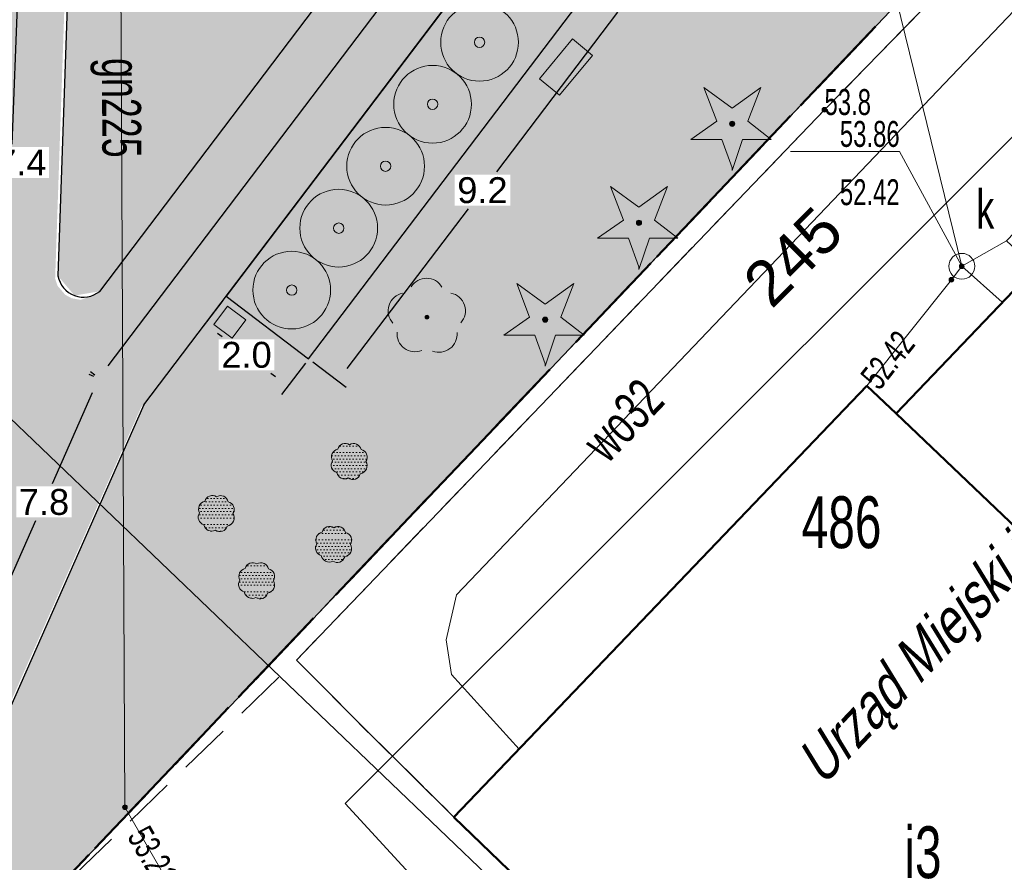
# Model space of a CAD drawing. Header units: metres. Extents: x 5507784 to 5508297, y 5948658 to 5948992.
# Tile 54 of 98: x 5508093 to 5508112, y 5948920 to 5948937. Entities that reach past the tile are written whole.
import ezdxf
from ezdxf.enums import TextEntityAlignment as Align

# ---------------------------------------------------------------- set-up
doc = ezdxf.new("R2010")
doc.units = ezdxf.units.M
for name, pattern in [('2', [0.9, 0.6, -0.3]), ('L_0_02', [0]), ('L_0_03', [1, 0.5, -0.5]), ('L_0_04', [1.5, 1, -0.5])]:
    doc.linetypes.add(name, pattern=pattern)
doc.layers.get('0').update_dxf_attribs({"linetype": 'CONTINUOUS', "lineweight": 18})
doc.layers.add('02 rysunki_tech', color=7, linetype='CONTINUOUS', lineweight=5, true_color=0x000000)
for name, color, linetype, lineweight in [('1_granice_dzialek', 1, 'CONTINUOUS', 5), ('1_mala_arch', 5, 'CONTINUOUS', 5), ('1_nawierzchnie', 253, 'CONTINUOUS', 5), ('1_roslinnosc', 102, 'CONTINUOUS', 5), ('2_nawierzchnie_projektowane', 14, 'CONTINUOUS', 30), ('312-budynek ewidencyjny', 7, 'CONTINUOUS', 18), ('312-oznaczenie budynku ewidencyjnego', 7, 'CONTINUOUS', 18), ('3_mala_arch', 18, 'CONTINUOUS', 5), ('3_rosliny_projektowane', 102, 'CONTINUOUS', 20), ('EGB_Budynek', 7, 'CONTINUOUS', 50), ('EGB_DzialkaEwidencyjna', 7, 'L_0_02', 18), ('EGB_KonturUzytkuGruntowego', 96, 'L_0_03', 18), ('GES_PrzewodGazowy', 52, 'CONTINUOUS', 18), ('GES_PrzewodKanalizacyjny', 36, 'CONTINUOUS', 18), ('GES_PrzewodTelekomunikacyjny', 30, 'CONTINUOUS', 18), ('GES_PrzewodWodociagowy', 5, 'CONTINUOUS', 18), ('GES_Rzedna', 7, 'CONTINUOUS', 18), ('GES_UrzadzeniaSiecKanalizacyjna_P', 7, 'CONTINUOUS', 18), ('OT_Ogrodzenia', 7, 'CONTINUOUS', 18), ('OT_Rzedna', 7, 'CONTINUOUS', 18), ('OT_ZagospodarowanieTerenu', 7, 'CONTINUOUS', 18), ('OT_ZagospodarowanieTerenu_P', 7, 'CONTINUOUS', 18), ('OTOO', 7, 'CONTINUOUS', 13), ('OTRN', 7, 'CONTINUOUS', 13), ('OTZG', 7, 'CONTINUOUS', 13), ('OTZL', 7, 'CONTINUOUS', 13), ('OTZT', 7, 'CONTINUOUS', 18), ('SUGP', 7, 'CONTINUOUS', 18), ('SUKP', 7, 'CONTINUOUS', 13), ('SUKS', 7, 'CONTINUOUS', 13), ('SUTP', 7, 'CONTINUOUS', 13), ('SUWP', 7, 'CONTINUOUS', 13)]:
    doc.layers.add(name, color=color, linetype=linetype, lineweight=lineweight)
doc.layers.add('994-Nazwa ulicy', color=7, linetype='CONTINUOUS')
doc.styles.get("Standard").update_dxf_attribs({"font": 'arial.ttf'})
doc.linetypes.add('L_0_15_SHX', pattern='A,0,-0.375,-0.75,-0.75,-0.75,-0.75,-0.75,[1,Nowogard 244.shx,S=0.05,R=0,X=0,Y=0],-0.75,-0.75,-0.75,-0.75,-0.375', length=7.5)
doc.dimstyles.new('Copy(2) of Standard', dxfattribs={"dimtxt": 0.5, "dimasz": 0.3, "dimexe": 0.2, "dimexo": 0.1, "dimgap": 0.1, "dimtad": 0, "dimtih": 1, "dimtoh": 1, "dimdec": 1, "dimzin": 0, "dimdsep": 46, "dimtxsty": 'Standard', "dimcen": 0.02, "dimclrd": 5, "dimclre": 5, "dimclrt": 5, "dimadec": 0, "dimazin": 0, "dimtfac": 1, "dimtdec": 1, "dimtofl": 0, "dimtmove": 0, "dimatfit": 3, "dimfxl": 1, "dimtfill": 1, "dimtolj": 1, "dimtzin": 0, "dimarcsym": 2})
pattern_1 = [(0, (193.67899, 0), (0.03125, 0.0625), [0, -0.0625])]

# ---------------------------------------------------------------- blocks, each defined once
blk = doc.blocks.new('kosz')
at = {"layer": '3_mala_arch', "linetype": 'Continuous', "true_color": 0xc7c8ca}
h = blk.add_hatch(color=9, dxfattribs=at)
h.dxf.hatch_style = 1
h.paths.add_polyline_path([(5507901.935, 5948944.737), (5507902.375, 5948944.737), (5507902.375, 5948944.297), (5507901.935, 5948944.297)])
at = {"layer": '3_mala_arch', "linetype": 'Continuous'}
blk.add_lwpolyline([(5507901.935, 5948944.737), (5507902.375, 5948944.737), (5507902.375, 5948944.297), (5507901.935, 5948944.297)], close=True, dxfattribs=at)
blk = doc.blocks.new('SUPS01_04')
at = {"linetype": 'Continuous', "lineweight": 13}
blk.add_hatch(color=0, dxfattribs=at).paths.add_polyline_path([(0, -0.091, 1), (0, 0.091, 1)])
at = {"color": 0, "linetype": 'Continuous', "lineweight": 13}
blk.add_circle((0, 0), 0.0906, dxfattribs=at)
blk = doc.blocks.new('SUPS01_05')
at = {"linetype": 'Continuous', "lineweight": 13}
blk.add_hatch(color=0, dxfattribs=at).paths.add_polyline_path([(0, -0.091, 1), (0, 0.091, 1)])
at = {"color": 0, "linetype": 'Continuous', "lineweight": 13}
blk.add_circle((0, 0), 0.0906, dxfattribs=at)
blk = doc.blocks.new('SUKS')
at = {"color": 0, "linetype": 'Continuous', "lineweight": 18}
blk.add_circle((0, 0), 0.5, dxfattribs=at)
blk = doc.blocks.new('OTRN')
at = {"linetype": 'Continuous', "lineweight": 13}
blk.add_hatch(color=0, dxfattribs=at).paths.add_polyline_path([(0, -0.091, 1), (0, 0.091, 1)])
at = {"color": 0, "linetype": 'Continuous', "lineweight": 13}
blk.add_circle((0, 0), 0.0906, dxfattribs=at)
blk = doc.blocks.new('OTZG')
at = {"linetype": 'Continuous', "lineweight": 13}
blk.add_hatch(color=0, dxfattribs=at).paths.add_polyline_path([(0, -0.1, 1), (0, 0.1, 1)])
at = {"color": 0, "linetype": 'Continuous', "lineweight": 13, "flags": 128}
blk.add_lwpolyline([(0, -1.7), (-0.4, -0.6), (-1.6, -0.6), (-0.6, 0.1), (-1.1, 1.4), (0, 0.6), (1.1, 1.4), (0.6, 0.1), (1.5, -0.6), (0.4, -0.6), (0, -1.8)], close=True, dxfattribs=at)
at = {"color": 0, "linetype": 'Continuous', "lineweight": 13}
blk.add_circle((0, 0), 0.1, dxfattribs=at)
blk = doc.blocks.new('OTZL')
at = {"linetype": 'Continuous', "lineweight": 18}
blk.add_hatch(color=0, dxfattribs=at).paths.add_polyline_path([(0, -0.072, 1), (0, 0.072, 1)])
at = {"color": 0, "linetype": 'Continuous', "lineweight": 18}
blk.add_circle((0, 0), 0.0721, dxfattribs=at)
for centre, radius, start, end in [((-0.02, 0.82), 0.68, 29.5388, 149.6209), ((-0.8, 0.24), 0.7, 101.6336, 222.6141), ((0.78, 0.24), 0.7, 318.5035, 78.3664), ((-0.46, -0.64), 0.7, 175.1009, 291.5014), ((0.46, -0.66), 0.7, 249.444, 4.8991)]:
    blk.add_arc(centre, radius, start, end, dxfattribs=at)
blk = doc.blocks.new('*D140')
at = {"layer": '02 rysunki_tech', "color": 5, "linetype": 'Continuous', "lineweight": -2, "transparency": 16777216}
for p, q in [((5508111.179, 5948951.467), (5508111.098, 5948951.529)), ((5508111.076, 5948951.169), (5508103.342, 5948940.96)), ((5508095.076, 5948930.049), (5508102.81, 5948940.258)), ((5508094.817, 5948929.869), (5508094.735, 5948929.931))]:
    blk.add_line(p, q, dxfattribs=at)
at = {"layer": '02 rysunki_tech', "color": 5, "linetype": 'Continuous', "transparency": 16777216}
for points in [[(5508111.036, 5948951.199), (5508111.116, 5948951.139), (5508111.257, 5948951.408)], [(5508095.036, 5948930.079), (5508095.116, 5948930.019), (5508094.895, 5948929.81)]]:
    blk.add_solid(points, dxfattribs=at)
at = {"layer": '02 rysunki_tech', "color": 5, "linetype": 'Continuous', "transparency": 16777216, "insert": (5508103.076, 5948940.609), "char_height": 0.5, "attachment_point": 5, "bg_fill": 3, "box_fill_scale": 1.1, "bg_fill_color": 256, "bg_fill_true_color": 13158600, "bg_fill_transparency": 0}
blk.add_mtext('\\A1;27.1', dxfattribs=at)
blk = doc.blocks.new('*D142')
at = {"layer": '02 rysunki_tech', "color": 5, "linetype": 'Continuous', "lineweight": -2, "transparency": 16777216}
for p, q in [((5508094.798, 5948929.841), (5508094.707, 5948929.881)), ((5508094.768, 5948929.526), (5508093.994, 5948927.773)), ((5508091.839, 5948922.9), (5508093.679, 5948927.063)), ((5508091.627, 5948922.666), (5508091.535, 5948922.707))]:
    blk.add_line(p, q, dxfattribs=at)
at = {"layer": '02 rysunki_tech', "color": 5, "linetype": 'Continuous', "transparency": 16777216}
for points in [[(5508094.723, 5948929.546), (5508094.814, 5948929.506), (5508094.89, 5948929.8)], [(5508091.794, 5948922.921), (5508091.885, 5948922.88), (5508091.718, 5948922.626)]]:
    blk.add_solid(points, dxfattribs=at)
at = {"layer": '02 rysunki_tech', "color": 5, "linetype": 'Continuous', "transparency": 16777216, "insert": (5508093.837, 5948927.418), "char_height": 0.5, "attachment_point": 5, "bg_fill": 3, "box_fill_scale": 1.1, "bg_fill_color": 256, "bg_fill_true_color": 13158600, "bg_fill_transparency": 0}
blk.add_mtext('\\A1;7.8', dxfattribs=at)
blk = doc.blocks.new('*D143')
at = {"layer": '02 rysunki_tech', "color": 5, "linetype": 'Continuous', "lineweight": -2, "transparency": 16777216}
for p, q in [((5508093.626, 5948942.68), (5508093.726, 5948942.677)), ((5508093.515, 5948942.384), (5508093.219, 5948934.325)), ((5508092.896, 5948925.564), (5508093.193, 5948933.623)), ((5508092.985, 5948925.261), (5508093.085, 5948925.257))]:
    blk.add_line(p, q, dxfattribs=at)
at = {"layer": '02 rysunki_tech', "color": 5, "linetype": 'Continuous', "transparency": 16777216}
for points in [[(5508093.465, 5948942.386), (5508093.565, 5948942.382), (5508093.526, 5948942.684)], [(5508092.846, 5948925.566), (5508092.946, 5948925.562), (5508092.885, 5948925.264)]]:
    blk.add_solid(points, dxfattribs=at)
at = {"layer": '02 rysunki_tech', "color": 5, "linetype": 'Continuous', "transparency": 16777216, "insert": (5508093.206, 5948933.974), "char_height": 0.5, "attachment_point": 5, "bg_fill": 3, "box_fill_scale": 1.1, "bg_fill_color": 256, "bg_fill_true_color": 13158600, "bg_fill_transparency": 0}
blk.add_mtext('\\A1;17.4', dxfattribs=at)
blk = doc.blocks.new('*D148')
at = {"layer": '02 rysunki_tech', "color": 5, "linetype": 'Continuous', "lineweight": -2, "transparency": 16777216}
for p, q in [((5508097.289, 5948931.311), (5508096.828, 5948930.702)), ((5508097.188, 5948930.681), (5508097.277, 5948930.613)), ((5508098.883, 5948930.103), (5508098.422, 5948929.495)), ((5508098.304, 5948929.835), (5508098.215, 5948929.903))]:
    blk.add_line(p, q, dxfattribs=at)
at = {"layer": '02 rysunki_tech', "color": 5, "linetype": 'Continuous', "transparency": 16777216}
for points in [[(5508097.218, 5948930.721), (5508097.158, 5948930.641), (5508096.949, 5948930.862)], [(5508098.334, 5948929.875), (5508098.274, 5948929.795), (5508098.543, 5948929.654)]]:
    blk.add_solid(points, dxfattribs=at)
at = {"layer": '02 rysunki_tech', "color": 5, "linetype": 'Continuous', "transparency": 16777216, "insert": (5508097.746, 5948930.258), "char_height": 0.5, "attachment_point": 5, "bg_fill": 3, "box_fill_scale": 1.1, "bg_fill_color": 256, "bg_fill_true_color": 13158600, "bg_fill_transparency": 0}
blk.add_mtext('\\A1;2.0', dxfattribs=at)
blk = doc.blocks.new('*D149')
at = {"layer": '02 rysunki_tech', "color": 5, "linetype": 'Continuous', "lineweight": -2, "transparency": 16777216}
for p, q in [((5508104.602, 5948937.485), (5508105.247, 5948936.997)), ((5508104.906, 5948936.878), (5508102.567, 5948933.792)), ((5508099.69, 5948929.994), (5508102.029, 5948933.081)), ((5508099.024, 5948930.123), (5508099.668, 5948929.634))]:
    blk.add_line(p, q, dxfattribs=at)
at = {"layer": '02 rysunki_tech', "color": 5, "linetype": 'Continuous', "transparency": 16777216}
for points in [[(5508104.866, 5948936.909), (5508104.946, 5948936.848), (5508105.087, 5948937.117)], [(5508099.65, 5948930.024), (5508099.73, 5948929.964), (5508099.509, 5948929.755)]]:
    blk.add_solid(points, dxfattribs=at)
at = {"layer": '02 rysunki_tech', "color": 5, "linetype": 'Continuous', "transparency": 16777216, "insert": (5508102.298, 5948933.436), "char_height": 0.5, "attachment_point": 5, "bg_fill": 3, "box_fill_scale": 1.1, "bg_fill_color": 256, "bg_fill_true_color": 13158600, "bg_fill_transparency": 0}
blk.add_mtext('\\A1;9.2', dxfattribs=at)

msp = doc.modelspace()

# ---------------------------------------------------------------- hatches: boundary and pattern name
at = {"layer": '1_nawierzchnie', "linetype": 'Continuous', "lineweight": 5, "ltscale": 0.5, "true_color": 0xc7c8ca}
h = msp.add_hatch(dxfattribs=at)
h.set_pattern_fill('GRASS', color=9, scale=0.5)
h.set_pattern_definition([(90, (193.679, 0), (-0.3535533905, 0.3535533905), [0.09375, -0.6133567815]), (45, (193.679, 0), (-0.353553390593, 0.353553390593), [0.09375, -0.40625]), (135, (193.679, 0), (-0.353553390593, -0.353553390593), [0.09375, -0.40625])])
h.paths.add_polyline_path([(5508094.425, 5948931.406), (5508094.106, 5948931.785), (5508094.398, 5948940.332), (5508094.595, 5948940.776), (5508095.304, 5948941.191), (5508096.451, 5948941.86), (5508097.325, 5948942.788), (5508099.307, 5948942.97), (5508102.391, 5948943.254), (5508103.32, 5948943.339), (5508103.923, 5948943.394), (5508094.913, 5948931.486)], flags=17)
h.paths.add_polyline_path([(5508095.389, 5948965.76), (5508097.099, 5948965.52), (5508107.442, 5948955.131), (5508110.544, 5948952.119), (5508107.883, 5948948.735), (5508106.899, 5948948.058), (5508105.269, 5948947.535), (5508099.276, 5948946.984), (5508098.834, 5948947.25), (5508098.624, 5948947.759), (5508097.718, 5948949.117), (5508095.007, 5948950.974), (5508094.909, 5948954.04)])
h.paths.add_polyline_path([(5508079.129, 5948944.94), (5508082.743, 5948945.339), (5508082.524, 5948947.327), (5508088.189, 5948947.953), (5508088.618, 5948948.715), (5508089.277, 5948949.541), (5508089.866, 5948950.081), (5508090.316, 5948950.409), (5508090.811, 5948950.702), (5508091.024, 5948956.24), (5508093.022, 5948956.163), (5508092.901, 5948959.51), (5508090.623, 5948963.28), (5508078.519, 5948949.97), (5508078.179, 5948947.7), (5508078.489, 5948945.49)])
h.paths.add_polyline_path([(5508080.049, 5948943.01), (5508082.963, 5948943.351), (5508083.183, 5948941.364), (5508085.242, 5948941.591), (5508087.356, 5948941.194), (5508089.806, 5948940.073), (5508090.494, 5948940.071), (5508091.02, 5948940.514), (5508092.151, 5948939.893), (5508092.355, 5948939.09), (5508092.269, 5948936.62), (5508091.953, 5948927.324), (5508089.338, 5948926.769), (5508088.301, 5948928.582)])
h.paths.add_polyline_path([(5508092.011, 5948964.807), (5508093.248, 5948962.987), (5508093.369, 5948966.3)])
h.paths.add_polyline_path([(5508111.954, 5948950.669), (5508110.77, 5948949.106), (5508110.774, 5948948.873), (5508110.896, 5948948.627), (5508111.074, 5948948.501), (5508111.229, 5948948.465), (5508113.538, 5948949.056)])
h.paths.add_polyline_path([(5508111.059, 5948946.31), (5508114.897, 5948947.279), (5508115.641, 5948947.477), (5508117.559, 5948948.02), (5508119.803, 5948948.877), (5508120.718, 5948948.009), (5508093.579, 5948919.427), (5508092.338, 5948921.556), (5508095.764, 5948929.298), (5508097.35, 5948931.391), (5508098.944, 5948930.183), (5508104.522, 5948937.545), (5508102.928, 5948938.753), (5508104.891, 5948941.344), (5508106.087, 5948942.922), (5508106.774, 5948943.106), (5508107.266, 5948942.915), (5508107.509, 5948942.71), (5508109.279, 5948940.94), (5508112.749, 5948944.48)])
at = {"layer": '1_nawierzchnie', "linetype": 'Continuous', "true_color": 0xc7c8ca}
h = msp.add_hatch(dxfattribs=at)
h.set_pattern_fill('DOTS', color=9, angle=45)
h.set_pattern_definition([(45, (193.62488, -0.052766), (-0.0220970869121, 0.06629126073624), [0, -0.0625])])
h.paths.add_polyline_path([(5508091.045, 5948923.637), (5508092.285, 5948921.506), (5508095.71, 5948929.245), (5508097.296, 5948931.338), (5508102.874, 5948938.701), (5508106.033, 5948942.869), (5508106.292, 5948943.003), (5508106.603, 5948943.058), (5508106.787, 5948943.044), (5508107.017, 5948942.975), (5508107.212, 5948942.862), (5508107.455, 5948942.657), (5508110.955, 5948946.247), (5508115.245, 5948947.327), (5508113.484, 5948949.003), (5508111.175, 5948948.412), (5508110.958, 5948948.48), (5508110.829, 5948948.589), (5508110.733, 5948948.766), (5508110.712, 5948948.91), (5508110.746, 5948949.093), (5508111.919, 5948950.642), (5508110.49, 5948952.067), (5508108.11, 5948948.949), (5508107.686, 5948948.561), (5508107.463, 5948948.356), (5508106.976, 5948948.077), (5508106.644, 5948947.906), (5508106.154, 5948947.707), (5508105.597, 5948947.551), (5508105.214, 5948947.482), (5508099.316, 5948946.94), (5508099.006, 5948946.98), (5508098.827, 5948947.125), (5508098.775, 5948947.212), (5508094.303, 5948946.019), (5508094.573, 5948945.678), (5508094.734, 5948945.409), (5508094.823, 5948945.215), (5508094.893, 5948945.012), (5508094.941, 5948944.782), (5508094.949, 5948944.55), (5508094.894, 5948944.299), (5508094.74, 5948944.073), (5508094.605, 5948943.981), (5508094.393, 5948943.916), (5508094.147, 5948943.913), (5508093.913, 5948943.961), (5508093.594, 5948944.09), (5508093.246, 5948944.309), (5508093.156, 5948944.379), (5508091.505, 5948940.21), (5508091.817, 5948940.078), (5508092.01, 5948939.933), (5508092.096, 5948939.84), (5508092.277, 5948939.499), (5508092.311, 5948939.339), (5508094.344, 5948940.28), (5508094.4, 5948940.574), (5508094.602, 5948940.795), (5508094.766, 5948940.934), (5508094.924, 5948941.022), (5508095.902, 5948941.462), (5508096.259, 5948941.832), (5508096.803, 5948942.174), (5508097.271, 5948942.735), (5508097.492, 5948943.081), (5508097.851, 5948943.871), (5508098.077, 5948944.49), (5508098.35, 5948944.738), (5508098.889, 5948944.896), (5508104.497, 5948945.408), (5508104.847, 5948945.214), (5508104.95, 5948944.91), (5508104.896, 5948944.682), (5508094.858, 5948931.434), (5508091.836, 5948925.428)])
h.paths.add_polyline_path([(5508092.311, 5948939.339), (5508094.344, 5948940.28), (5508094.052, 5948931.732), (5508094.099, 5948931.593), (5508094.247, 5948931.42), (5508094.37, 5948931.353), (5508094.544, 5948931.322), (5508094.858, 5948931.434), (5508091.836, 5948925.428)], flags=17)
h.paths.add_polyline_path([(5508093.156, 5948944.379), (5508091.505, 5948940.21), (5508091.232, 5948940.329), (5508090.551, 5948940.706), (5508090.319, 5948940.865), (5508089.74, 5948941.348), (5508089.413, 5948941.689), (5508089.055, 5948942.14), (5508088.781, 5948942.567), (5508088.619, 5948942.865), (5508088.463, 5948943.205), (5508088.277, 5948943.488), (5508088.085, 5948943.649), (5508087.749, 5948943.787), (5508087.524, 5948943.809), (5508079.984, 5948942.976), (5508079.075, 5948944.887), (5508087.044, 5948945.768), (5508088.154, 5948945.89), (5508088.592, 5948945.954), (5508088.844, 5948946.084), (5508089.084, 5948946.325), (5508089.177, 5948946.488), (5508089.371, 5948947.068), (5508089.655, 5948947.642), (5508090.152, 5948948.332), (5508090.591, 5948948.769), (5508091.274, 5948949.26), (5508091.968, 5948949.59), (5508092.272, 5948949.693), (5508092.564, 5948949.947), (5508092.724, 5948950.252), (5508092.758, 5948950.647), (5508093.032, 5948957.961), (5508093.018, 5948958.506), (5508092.993, 5948958.744), (5508092.817, 5948959.559), (5508092.593, 5948960.155), (5508092.474, 5948960.402), (5508090.568, 5948963.227), (5508091.956, 5948964.755), (5508092.493, 5948963.965), (5508092.689, 5948963.871), (5508092.803, 5948963.857), (5508092.95, 5948963.879), (5508093.104, 5948963.958), (5508093.195, 5948964.048), (5508093.279, 5948964.207), (5508093.357, 5948966.236), (5508095.335, 5948965.707), (5508094.787, 5948951.374), (5508094.875, 5948951.058), (5508095.02, 5948950.833), (5508095.311, 5948950.598), (5508095.704, 5948950.451), (5508096.155, 5948950.237), (5508096.612, 5948949.967), (5508097.056, 5948949.641), (5508097.439, 5948949.299), (5508098.004, 5948948.651), (5508098.335, 5948948.151), (5508098.597, 5948947.65), (5508098.78, 5948947.197), (5508094.308, 5948946.012), (5508094.058, 5948946.256), (5508093.769, 5948946.473), (5508093.428, 5948946.656), (5508093.18, 5948946.74), (5508092.817, 5948946.775), (5508092.542, 5948946.7), (5508092.326, 5948946.51), (5508092.233, 5948946.303), (5508092.212, 5948945.908), (5508092.328, 5948945.477), (5508092.515, 5948945.108), (5508092.781, 5948944.745), (5508092.961, 5948944.552)])
at = {"layer": '1_roslinnosc', "linetype": 'Continuous', "true_color": 0x636466}
h = msp.add_hatch(dxfattribs=at)
h.set_pattern_fill('DOTS', color=251)
h.set_pattern_definition(pattern_1)
edge = h.paths.add_edge_path()
edge.add_arc((5508099.925, 5948928.286), 0.149, 327.2385, 437.2385)
edge.add_arc((5508099.812, 5948928.401), 0.149, 11.7156, 121.7156)
edge.add_arc((5508099.651, 5948928.404), 0.149, 56.1927, 166.1927)
edge.add_arc((5508099.534, 5948928.293), 0.149, 100.6698, 210.6698)
edge.add_arc((5508099.528, 5948928.132), 0.149, 145.1469, 255.1469)
edge.add_arc((5508099.636, 5948928.013), 0.149, 189.624, 299.624)
edge.add_arc((5508099.797, 5948928.004), 0.149, 234.1011, 344.1011)
edge.add_arc((5508099.91, 5948928.123), 0.162, 280.6698, 390.6698)
h = msp.add_hatch(dxfattribs=at)
h.set_pattern_fill('DOTS', color=251)
h.set_pattern_definition([(0, (189.56032, -1.14001), (0.03125, 0.0625), [0, -0.0625])])
edge = h.paths.add_edge_path()
edge.add_arc((5508097.359, 5948927.279), 0.149, 327.2385, 437.2385)
edge.add_arc((5508097.246, 5948927.394), 0.149, 11.7156, 121.7156)
edge.add_arc((5508097.085, 5948927.397), 0.149, 56.1927, 166.1927)
edge.add_arc((5508096.968, 5948927.286), 0.149, 100.6698, 210.6698)
edge.add_arc((5508096.962, 5948927.125), 0.149, 145.1469, 255.1469)
edge.add_arc((5508097.071, 5948927.007), 0.149, 189.624, 299.624)
edge.add_arc((5508097.232, 5948926.998), 0.149, 234.1011, 344.1011)
edge.add_arc((5508097.345, 5948927.116), 0.162, 280.6698, 390.6698)
h = msp.add_hatch(dxfattribs=at)
h.set_pattern_fill('DOTS', color=251)
h.set_pattern_definition(pattern_1)
edge = h.paths.add_edge_path()
edge.add_arc((5508099.624, 5948926.683), 0.149, 327.2385, 437.2385)
edge.add_arc((5508099.511, 5948926.798), 0.149, 11.7156, 121.7156)
edge.add_arc((5508099.35, 5948926.801), 0.149, 56.1927, 166.1927)
edge.add_arc((5508099.233, 5948926.691), 0.149, 100.6698, 210.6698)
edge.add_arc((5508099.227, 5948926.53), 0.149, 145.1469, 255.1469)
edge.add_arc((5508099.336, 5948926.411), 0.149, 189.624, 299.624)
edge.add_arc((5508099.497, 5948926.402), 0.149, 234.1011, 344.1011)
edge.add_arc((5508099.61, 5948926.52), 0.162, 280.6698, 390.6698)
h = msp.add_hatch(dxfattribs=at)
h.set_pattern_fill('DOTS', color=251)
h.set_pattern_definition(pattern_1)
edge = h.paths.add_edge_path()
edge.add_arc((5508098.138, 5948925.982), 0.149, 327.2385, 437.2385)
edge.add_arc((5508098.025, 5948926.097), 0.149, 11.7156, 121.7156)
edge.add_arc((5508097.864, 5948926.1), 0.149, 56.1927, 166.1927)
edge.add_arc((5508097.747, 5948925.99), 0.149, 100.6698, 210.6698)
edge.add_arc((5508097.741, 5948925.829), 0.149, 145.1469, 255.1469)
edge.add_arc((5508097.85, 5948925.71), 0.149, 189.624, 299.624)
edge.add_arc((5508098.01, 5948925.701), 0.149, 234.1011, 344.1011)
edge.add_arc((5508098.123, 5948925.819), 0.162, 280.6698, 390.6698)
at = {"layer": '2_nawierzchnie_projektowane', "linetype": 'Continuous', "lineweight": 5, "true_color": 0xc7c8ca}
h = msp.add_hatch(dxfattribs=at)
h.set_pattern_fill('EARTH', color=9, scale=2.5, angle=45)
h.set_pattern_definition([(45, (193.679, 0), (0, 0.883883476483), [0.625, -0.625]), (45, (193.51326, 0.1657), (0, 0.883883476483), [0.625, -0.625]), (45, (193.34754, 0.33146), (0, 0.883883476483), [0.625, -0.625]), (135, (193.34754, 0.44194), (-0.883883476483, 6e-17), [0.625, -0.625]), (135, (193.51326, 0.6077), (-0.883883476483, 6e-17), [0.625, -0.625]), (135, (193.679, 0.7734), (-0.883883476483, 6e-17), [0.625, -0.625])])
h.paths.add_polyline_path([(5508082.963, 5948943.351), (5508087.578, 5948943.861), (5508088.139, 5948943.702), (5508088.517, 5948943.257), (5508088.82, 5948942.644), (5508089.422, 5948941.716), (5508089.794, 5948941.401), (5508090.388, 5948940.951), (5508091.02, 5948940.514), (5508090.82, 5948940.267), (5508090.494, 5948940.071), (5508090.153, 5948940.011), (5508089.806, 5948940.073), (5508089.029, 5948940.517), (5508088.492, 5948940.773), (5508087.617, 5948941.111), (5508086.491, 5948941.413), (5508085.551, 5948941.562), (5508085.242, 5948941.591), (5508083.183, 5948941.364)])
h.paths.add_polyline_path([(5508082.743, 5948945.339), (5508082.524, 5948947.327), (5508088.189, 5948947.953), (5508088.547, 5948948.606), (5508089.183, 5948949.44), (5508089.76, 5948949.994), (5508090.577, 5948950.572), (5508090.811, 5948950.702), (5508091.024, 5948956.24), (5508093.017, 5948956.165), (5508092.803, 5948950.453), (5508092.696, 5948950.118), (5508092.618, 5948950), (5508092.457, 5948949.835), (5508092.326, 5948949.745), (5508091.786, 5948949.547), (5508091.423, 5948949.367), (5508090.901, 5948949.044), (5508090.43, 5948948.622), (5508090.06, 5948948.209), (5508089.608, 5948947.513), (5508089.428, 5948947.13), (5508089.299, 5948946.777), (5508089.173, 5948946.431), (5508088.962, 5948946.185), (5508088.732, 5948946.041), (5508088.564, 5948945.982)])
h.paths.add_polyline_path([(5508089.338, 5948926.769), (5508091.953, 5948927.324), (5508091.891, 5948925.481), (5508091.099, 5948923.69)])
h.paths.add_polyline_path([(5508097.35, 5948931.391), (5508102.928, 5948938.753), (5508104.522, 5948937.545), (5508098.944, 5948930.183)])
h.paths.add_polyline_path([(5508097.325, 5948942.788), (5508097.674, 5948943.373), (5508097.852, 5948943.777), (5508097.939, 5948944.201), (5508098.142, 5948944.549), (5508098.458, 5948944.78), (5508098.943, 5948944.949), (5508104.551, 5948945.461), (5508104.827, 5948945.345), (5508104.943, 5948945.204), (5508104.95, 5948944.735), (5508103.935, 5948943.396)])
edge = h.paths.add_edge_path()
edge.add_ellipse((5508093.631, 5948945.395), major_axis=(-1.163, 1.269), ratio=0.576271, start_angle=0, end_angle=360)
at = {"layer": '3_mala_arch', "linetype": 'Continuous', "true_color": 0x636466}
h = msp.add_hatch(color=251, dxfattribs=at)
h.dxf.hatch_style = 1
h.paths.add_polyline_path([(5508103.4, 5948935.59), (5508104.038, 5948936.36), (5508104.423, 5948936.04), (5508103.784, 5948935.271)])

# ---------------------------------------------------------------- linework, layer by layer
at = {"layer": '1_granice_dzialek', "color": 251, "linetype": '2', "lineweight": 50, "ltscale": 2.5, "true_color": 0x636466}
msp.add_lwpolyline([(5508076.419, 5948948.94), (5508093.269, 5948919.1), (5508120.729, 5948948.02), (5508095.999, 5948970.92)], close=True, dxfattribs=at)
at = {"layer": '1_mala_arch', "color": 251, "linetype": '2', "lineweight": 50, "ltscale": 3.5, "true_color": 0x636466}
msp.add_lwpolyline([(5508093.579, 5948919.427), (5508091.099, 5948923.69), (5508088.27, 5948928.552), (5508080.049, 5948943.01), (5508079.129, 5948944.94), (5508078.489, 5948945.49), (5508078.179, 5948947.7), (5508078.519, 5948949.97), (5508093.369, 5948966.3), (5508097.099, 5948965.52), (5508115.299, 5948947.38), (5508117.559, 5948948.02), (5508119.803, 5948948.877), (5508120.729, 5948948.02), (5508093.579, 5948919.427)], dxfattribs=at)
at = {"layer": '1_roslinnosc', "color": 251, "linetype": 'Continuous', "true_color": 0x636466}
for points in [[(5508100.05, 5948928.205, 0.520567), (5508099.957, 5948928.431, 0.520567), (5508099.733, 5948928.527, 0.520567), (5508099.506, 5948928.439, 0.520567), (5508099.406, 5948928.217, 0.520567), (5508099.49, 5948927.988, 0.520567), (5508099.71, 5948927.884, 0.520567), (5508099.94, 5948927.963, 0.520567)], [(5508097.484, 5948927.199, 0.520567), (5508097.392, 5948927.424, 0.520567), (5508097.168, 5948927.521, 0.520567), (5508096.941, 5948927.433, 0.520567), (5508096.84, 5948927.211, 0.520567), (5508096.924, 5948926.982, 0.520567), (5508097.144, 5948926.877, 0.520567), (5508097.375, 5948926.957, 0.520567)], [(5508099.749, 5948926.603, 0.520567), (5508099.657, 5948926.829, 0.520567), (5508099.433, 5948926.925, 0.520567), (5508099.206, 5948926.837, 0.520567), (5508099.105, 5948926.615, 0.520567), (5508099.189, 5948926.386, 0.520567), (5508099.409, 5948926.281, 0.520567), (5508099.64, 5948926.361, 0.520567)], [(5508098.263, 5948925.902, 0.520567), (5508098.171, 5948926.128, 0.520567), (5508097.947, 5948926.224, 0.520567), (5508097.719, 5948926.136, 0.520567), (5508097.619, 5948925.914, 0.520567), (5508097.703, 5948925.685, 0.520567), (5508097.923, 5948925.58, 0.520567), (5508098.153, 5948925.66, 0.520567)]]:
    msp.add_lwpolyline(points, format="xyb", close=True, dxfattribs=at)
at = {"layer": '2_nawierzchnie_projektowane', "color": 251, "linetype": 'Continuous', "true_color": 0x636466}
for points in [[(5508094.913, 5948931.486), (5508104.95, 5948944.735)], [(5508095.764, 5948929.298), (5508106.087, 5948942.922)], [(5508094.398, 5948940.332), (5508094.106, 5948931.785)], [(5508097.35, 5948931.391), (5508098.944, 5948930.183), (5508104.522, 5948937.545), (5508102.928, 5948938.753), (5508097.35, 5948931.391)], [(5508095.764, 5948929.298), (5508092.339, 5948921.558)]]:
    msp.add_lwpolyline(points, dxfattribs=at)
msp.add_arc((5508094.598, 5948931.875), 0.5, 190.4179, 308.9729, dxfattribs=at)
at = {"layer": '312-budynek ewidencyjny', "color": 251, "linetype": 'Continuous', "lineweight": 18, "true_color": 0x636466, "flags": 128}
for points in [[(5508110.279, 5948929.13), (5508112.969, 5948931.94)], [(5508101.749, 5948921.34), (5508109.719, 5948929.66)], [(5508109.719, 5948929.66), (5508110.279, 5948929.13)], [(5508110.279, 5948929.13), (5508116.589, 5948923.12)], [(5508116.589, 5948923.12), (5508110.279, 5948929.13)], [(5508119.529, 5948904.2), (5508101.749, 5948921.34)]]:
    msp.add_lwpolyline(points, dxfattribs=at)
at = {"layer": '3_mala_arch', "color": 251, "linetype": 'Continuous', "true_color": 0x636466}
msp.add_lwpolyline([(5508103.4, 5948935.59), (5508104.038, 5948936.36), (5508104.423, 5948936.04), (5508103.784, 5948935.271)], close=True, dxfattribs=at)
at = {"layer": '3_rosliny_projektowane', "color": 251, "linetype": 'Continuous', "true_color": 0x636466}
for centre, radius in [((5508102.242, 5948936.293), 0.75), ((5508102.242, 5948936.293), 0.1), ((5508101.336, 5948935.097), 0.75), ((5508101.336, 5948935.097), 0.1), ((5508100.43, 5948933.902), 0.75), ((5508100.43, 5948933.902), 0.1), ((5508099.524, 5948932.706), 0.75), ((5508099.524, 5948932.706), 0.1), ((5508098.618, 5948931.51), 0.75), ((5508098.618, 5948931.51), 0.1)]:
    msp.add_circle(centre, radius, dxfattribs=at)
at = {"layer": 'EGB_Budynek', "color": 251, "linetype": 'Continuous', "lineweight": 50, "true_color": 0x636466, "flags": 128}
for points in [[(5508116.589, 5948923.12), (5508110.279, 5948929.13), (5508112.969, 5948931.94), (5508119.239, 5948925.96)], [(5508119.529, 5948904.2), (5508101.749, 5948921.34), (5508109.719, 5948929.66), (5508110.279, 5948929.13), (5508116.589, 5948923.12), (5508127.539, 5948912.52)]]:
    msp.add_lwpolyline(points, close=True, dxfattribs=at)
at = {"layer": 'EGB_DzialkaEwidencyjna', "linetype": 'CONTINUOUS', "lineweight": 18}
for p, q in [((5508120.729, 5948948.02), (5508093.269, 5948919.1)), ((5508093.269, 5948919.1), (5508120.729, 5948948.02))]:
    msp.add_line(p, q, dxfattribs=at)
at = {"layer": 'EGB_KonturUzytkuGruntowego', "color": 251, "linetype": 'L_0_03', "lineweight": 18, "true_color": 0x636466, "flags": 128}
msp.add_lwpolyline([(5508113.689, 5948887.7), (5508108.689, 5948894.29), (5508093.269, 5948919.1), (5508120.729, 5948948.02), (5508147.879, 5948922.48)], close=True, dxfattribs=at)
at = {"layer": 'GES_PrzewodGazowy', "color": 251, "linetype": 'Continuous', "lineweight": 18, "true_color": 0x636466, "flags": 128}
msp.add_lwpolyline([(5508087.339, 5948971.33), (5508093.759, 5948965.29), (5508095.199, 5948962.88), (5508095.399, 5948921.53), (5508102.329, 5948909.51), (5508109.379, 5948897.28), (5508106.029, 5948895.36), (5508112.001, 5948885)], dxfattribs=at)
at = {"layer": 'GES_PrzewodKanalizacyjny', "color": 251, "linetype": 'Continuous', "lineweight": 18, "true_color": 0x636466, "flags": 128}
for points in [[(5508099.839, 5948979.71), (5508111.549, 5948931.97)], [(5508111.549, 5948931.97), (5508112.409, 5948932.46)], [(5508111.549, 5948931.97), (5508111.349, 5948931.71), (5508109.719, 5948929.66)], [(5508111.549, 5948931.97), (5508112.329, 5948931.28)]]:
    msp.add_lwpolyline(points, dxfattribs=at)
at = {"layer": 'GES_PrzewodTelekomunikacyjny', "color": 251, "linetype": 'Continuous', "lineweight": 18, "true_color": 0x636466, "flags": 128}
msp.add_lwpolyline([(5508108.139, 5948915.18), (5508107.909, 5948914.93), (5508079.969, 5948941.7)], dxfattribs=at)
at = {"layer": 'GES_PrzewodWodociagowy', "color": 251, "linetype": 'Continuous', "lineweight": 18, "true_color": 0x636466, "flags": 128}
for points in [[(5508108.029, 5948912.48), (5508099.649, 5948921.6), (5508117.379, 5948939.32)], [(5508114.309, 5948938.75), (5508101.799, 5948925.63), (5508101.599, 5948924.76), (5508101.699, 5948924.09), (5508103.009, 5948922.65)]]:
    msp.add_lwpolyline(points, dxfattribs=at)
at = {"layer": 'GES_Rzedna', "color": 251, "linetype": 'Continuous', "lineweight": 13, "true_color": 0x636466, "flags": 128}
msp.add_lwpolyline([(5508108.24, 5948934.188), (5508110.349, 5948934.188), (5508111.549, 5948931.97)], dxfattribs=at)
at = {"layer": 'OT_Ogrodzenia', "linetype": 'L_0_15_SHX', "lineweight": 35}
for p, q in [((5508108.899, 5948934.99), (5508112.069, 5948938.24)), ((5508098.709, 5948924.37), (5508108.899, 5948934.99)), ((5508100.099, 5948922.97), (5508098.709, 5948924.37)), ((5508101.749, 5948921.34), (5508100.099, 5948922.97))]:
    msp.add_line(p, q, dxfattribs=at)
at = {"layer": 'OT_Ogrodzenia', "linetype": 'CONTINUOUS', "lineweight": 35}
for p, q in [((5508108.899, 5948934.99), (5508112.069, 5948938.24)), ((5508098.709, 5948924.37), (5508108.899, 5948934.99)), ((5508100.099, 5948922.97), (5508098.709, 5948924.37)), ((5508101.749, 5948921.34), (5508100.099, 5948922.97))]:
    msp.add_line(p, q, dxfattribs=at)
at = {"layer": 'OT_ZagospodarowanieTerenu', "color": 251, "linetype": 'L_0_04', "lineweight": 18, "true_color": 0x636466, "flags": 128}
for points in [[(5508108.899, 5948934.99), (5508112.069, 5948938.24), (5508115.499, 5948941.79), (5508121.629, 5948948.22), (5508133.319, 5948937.07), (5508132.409, 5948935.45), (5508132.089, 5948934.88), (5508130.699, 5948932.03), (5508129.069, 5948929.8), (5508122.289, 5948923.28), (5508122.149, 5948923.16), (5508120.349, 5948924.89), (5508131.379, 5948936.26), (5508123.419, 5948943.85), (5508112.409, 5948932.46), (5508112.969, 5948931.94), (5508110.279, 5948929.13), (5508109.719, 5948929.66), (5508101.749, 5948921.34), (5508100.099, 5948922.97), (5508098.709, 5948924.37)], [(5508108.619, 5948913.02), (5508107.619, 5948914.06), (5508106.279, 5948912.83), (5508104.379, 5948910.87), (5508105.219, 5948910.04), (5508102.009, 5948906.82), (5508100.889, 5948906.88), (5508093.589, 5948919.41), (5508098.709, 5948924.37), (5508100.099, 5948922.97), (5508101.749, 5948921.34), (5508109.459, 5948913.91)]]:
    msp.add_lwpolyline(points, close=True, dxfattribs=at)
at = {"layer": 'OTOO', "linetype": 'L_0_15_SHX', "lineweight": 35}
for p, q in [((5508108.899, 5948934.99), (5508112.069, 5948938.24)), ((5508098.709, 5948924.37), (5508108.899, 5948934.99)), ((5508100.099, 5948922.97), (5508098.709, 5948924.37)), ((5508101.749, 5948921.34), (5508100.099, 5948922.97))]:
    msp.add_line(p, q, dxfattribs=at)
at = {"layer": 'OTOO', "linetype": 'CONTINUOUS', "lineweight": 35}
for p, q in [((5508108.899, 5948934.99), (5508112.069, 5948938.24)), ((5508098.709, 5948924.37), (5508108.899, 5948934.99)), ((5508100.099, 5948922.97), (5508098.709, 5948924.37)), ((5508101.749, 5948921.34), (5508100.099, 5948922.97))]:
    msp.add_line(p, q, dxfattribs=at)
at = {"layer": 'OTZT', "color": 251, "linetype": 'L_0_04', "lineweight": 18, "true_color": 0x636466, "flags": 128}
for points in [[(5508108.899, 5948934.99), (5508112.069, 5948938.24), (5508115.499, 5948941.79), (5508121.629, 5948948.22), (5508133.319, 5948937.07), (5508132.409, 5948935.45), (5508132.089, 5948934.88), (5508130.699, 5948932.03), (5508129.069, 5948929.8), (5508122.289, 5948923.28), (5508122.149, 5948923.16), (5508120.349, 5948924.89), (5508131.379, 5948936.26), (5508123.419, 5948943.85), (5508112.409, 5948932.46), (5508112.969, 5948931.94), (5508110.279, 5948929.13), (5508109.719, 5948929.66), (5508101.749, 5948921.34), (5508100.099, 5948922.97), (5508098.709, 5948924.37)], [(5508108.619, 5948913.02), (5508107.619, 5948914.06), (5508106.279, 5948912.83), (5508104.379, 5948910.87), (5508105.219, 5948910.04), (5508102.009, 5948906.82), (5508100.889, 5948906.88), (5508093.589, 5948919.41), (5508098.709, 5948924.37), (5508100.099, 5948922.97), (5508101.749, 5948921.34), (5508109.459, 5948913.91)]]:
    msp.add_lwpolyline(points, close=True, dxfattribs=at)
at = {"layer": 'SUGP', "color": 251, "linetype": 'Continuous', "lineweight": 18, "true_color": 0x636466, "flags": 128}
msp.add_lwpolyline([(5508087.339, 5948971.33), (5508093.759, 5948965.29), (5508095.199, 5948962.88), (5508095.399, 5948921.53), (5508102.329, 5948909.51), (5508109.379, 5948897.28), (5508106.029, 5948895.36), (5508112.001, 5948885)], dxfattribs=at)
at = {"layer": 'SUKP', "color": 251, "linetype": 'Continuous', "lineweight": 18, "true_color": 0x636466, "flags": 128}
for points in [[(5508099.839, 5948979.71), (5508111.549, 5948931.97)], [(5508111.549, 5948931.97), (5508112.409, 5948932.46)], [(5508111.549, 5948931.97), (5508111.349, 5948931.71), (5508109.719, 5948929.66)], [(5508111.549, 5948931.97), (5508112.329, 5948931.28)]]:
    msp.add_lwpolyline(points, dxfattribs=at)
at = {"layer": 'SUTP', "color": 251, "linetype": 'Continuous', "lineweight": 18, "true_color": 0x636466, "flags": 128}
msp.add_lwpolyline([(5508108.139, 5948915.18), (5508107.909, 5948914.93), (5508079.969, 5948941.7)], dxfattribs=at)
at = {"layer": 'SUWP', "color": 251, "linetype": 'Continuous', "lineweight": 18, "true_color": 0x636466, "flags": 128}
for points in [[(5508108.029, 5948912.48), (5508099.649, 5948921.6), (5508117.379, 5948939.32)], [(5508114.309, 5948938.75), (5508101.799, 5948925.63), (5508101.599, 5948924.76), (5508101.699, 5948924.09), (5508103.009, 5948922.65)]]:
    msp.add_lwpolyline(points, dxfattribs=at)

# ---------------------------------------------------------------- block references
at = {"layer": '2_nawierzchnie_projektowane', "color": 251, "linetype": 'Continuous', "true_color": 0x636466, "rotation": 53.09883243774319}
msp.add_blockref('kosz', (6958158.69, -2027550.12), dxfattribs=at)
at = {"layer": 'GES_Rzedna', "color": 251, "linetype": 'Continuous', "true_color": 0x636466, "xscale": 0.5, "yscale": 0.5, "zscale": 0.5}
for name, p in [('SUPS01_05', (5508111.549, 5948931.97)), ('SUPS01_05', (5508111.349, 5948931.71)), ('SUPS01_04', (5508095.399, 5948921.53))]:
    msp.add_blockref(name, p, dxfattribs=at)
at = {"layer": 'GES_UrzadzeniaSiecKanalizacyjna_P', "color": 251, "linetype": 'Continuous', "true_color": 0x636466, "xscale": 0.5, "yscale": 0.5, "zscale": 0.5}
msp.add_blockref('SUKS', (5508111.549, 5948931.97), dxfattribs=at)
at = {"layer": 'OT_Rzedna', "color": 251, "linetype": 'Continuous', "true_color": 0x636466, "xscale": 0.5, "yscale": 0.5, "zscale": 0.5}
msp.add_blockref('OTRN', (5508108.899, 5948934.99), dxfattribs=at)
at = {"layer": 'OT_ZagospodarowanieTerenu_P', "color": 251, "linetype": 'Continuous', "true_color": 0x636466, "xscale": 0.5, "yscale": 0.5, "zscale": 0.5}
for name, p in [('OTZG', (5508107.119, 5948934.72)), ('OTZG', (5508105.319, 5948932.81)), ('OTZL', (5508101.229, 5948930.99)), ('OTZG', (5508103.509, 5948930.94))]:
    msp.add_blockref(name, p, dxfattribs=at)
at = {"layer": 'OTRN', "color": 251, "linetype": 'Continuous', "true_color": 0x636466, "xscale": 0.5, "yscale": 0.5, "zscale": 0.5}
msp.add_blockref('OTRN', (5508108.899, 5948934.99), dxfattribs=at)
at = {"layer": 'OTZG', "color": 251, "linetype": 'Continuous', "true_color": 0x636466, "xscale": 0.5, "yscale": 0.5, "zscale": 0.5}
for p in [(5508107.119, 5948934.72), (5508105.319, 5948932.81), (5508103.509, 5948930.94)]:
    msp.add_blockref('OTZG', p, dxfattribs=at)
at = {"layer": 'OTZL', "color": 251, "linetype": 'Continuous', "true_color": 0x636466, "xscale": 0.5, "yscale": 0.5, "zscale": 0.5}
msp.add_blockref('OTZL', (5508101.229, 5948930.99), dxfattribs=at)
at = {"layer": 'SUKS', "color": 251, "linetype": 'Continuous', "true_color": 0x636466, "xscale": 0.5, "yscale": 0.5, "zscale": 0.5}
msp.add_blockref('SUKS', (5508111.549, 5948931.97), dxfattribs=at)

# ---------------------------------------------------------------- texts
at = {"layer": '1_granice_dzialek', "color": 251, "linetype": 'Continuous', "true_color": 0x636466, "insert": (5508107.259, 5948931.748), "char_height": 0.875, "attachment_point": 1, "rotation": 44.9841}
msp.add_mtext_dynamic_manual_height_columns('245', width=3.73884, gutter_width=4.375, heights=[0], dxfattribs=at)
at = {"layer": '312-oznaczenie budynku ewidencyjnego', "color": 251, "lineweight": 20, "true_color": 0x636466, "width": 0.66}
msp.add_text('486', height=1, dxfattribs=at).set_placement((5508108.459, 5948927.53), align=Align.TOP_LEFT)
at = {"layer": '994-Nazwa ulicy', "color": 251, "linetype": 'Continuous', "lineweight": 25, "true_color": 0x636466, "oblique": 15, "width": 0.79}
msp.add_text('Urząd Miejski i Urząd Stanu Cywilnego', height=0.82879, rotation=46.5156, dxfattribs=at).set_placement((5508108.864, 5948921.918))
at = {"layer": 'EGB_Budynek', "color": 251, "lineweight": 20, "true_color": 0x636466, "width": 0.66}
msp.add_text('i3', height=1, dxfattribs=at).set_placement((5508110.799, 5948920.66), align=Align.MIDDLE_CENTER)
at = {"layer": 'GES_PrzewodGazowy', "color": 251, "lineweight": 15, "true_color": 0x636466, "width": 0.66}
msp.add_text('gn225', height=0.75, rotation=270.3, dxfattribs=at).set_placement((5508095.329, 5948935.99), align=Align.MIDDLE_LEFT)
at = {"layer": 'GES_PrzewodWodociagowy', "color": 251, "lineweight": 15, "true_color": 0x636466, "width": 0.66}
msp.add_text('wo32', height=0.75, rotation=46.4, dxfattribs=at).set_placement((5508104.439, 5948928.4), align=Align.MIDDLE_LEFT)
at = {"layer": 'GES_Rzedna', "color": 251, "lineweight": 15, "true_color": 0x636466, "width": 0.66}
for s, p in [('53.86', (5508110.349, 5948934.125)), ('52.42', (5508110.349, 5948933))]:
    msp.add_text(s, height=0.5, dxfattribs=at).set_placement(p, align=Align.BOTTOM_RIGHT)
for s, rotation, p in [('52.42', 51.6, (5508109.759, 5948929.71)), ('53.21', 300, (5508095.649, 5948921.09))]:
    msp.add_text(s, height=0.5, rotation=rotation, dxfattribs=at).set_placement(p, align=Align.MIDDLE_LEFT)
at = {"layer": 'GES_UrzadzeniaSiecKanalizacyjna_P', "color": 251, "lineweight": 15, "true_color": 0x636466, "width": 0.66}
msp.add_text('k', height=0.75, dxfattribs=at).set_placement((5508111.829, 5948932.47), align=Align.BOTTOM_LEFT)
at = {"layer": 'OT_Rzedna', "color": 251, "lineweight": 15, "true_color": 0x636466, "width": 0.66}
msp.add_text('53.8', height=0.5, dxfattribs=at).set_placement((5508108.899, 5948934.74), align=Align.BOTTOM_LEFT)

# ---------------------------------------------------------------- next in the draw order: dimensions: what is measured, and where the dimension line sits
at = {"layer": '02 rysunki_tech', "color": 5, "linetype": 'Continuous'}
for p1, p2, distance, picture, middle in [((5508111.259, 5948951.407), (5508094.896, 5948929.809), -0.002, '*D140', (5508103.076, 5948940.609)), ((5508092.885, 5948925.264), (5508093.526, 5948942.684), 0, '*D143', (5508093.206, 5948933.974))]:
    dim = msp.add_aligned_dim(p1=p1, p2=p2, distance=distance, dimstyle='Copy(2) of Standard', dxfattribs=at)
    dim.commit()
    dim.dimension.update_dxf_attribs({"geometry": picture, "text_midpoint": middle})

# ---------------------------------------------------------------- next in the draw order: dimensions: what is measured, and where the dimension line sits
dim = msp.add_aligned_dim(p1=(5508097.35, 5948931.391), p2=(5508098.944, 5948930.183), distance=-0.664, dimstyle='Copy(2) of Standard', dxfattribs=at)
dim.commit()
dim.dimension.update_dxf_attribs({"geometry": '*D148', "text_midpoint": (5508097.746, 5948930.258)})
dim = msp.add_linear_dim(base=(5508091.718, 5948922.626), p1=(5508094.89, 5948929.8), p2=(5508091.718, 5948922.626), angle=246.1496, dimstyle='Copy(2) of Standard', dxfattribs=at)
dim.commit()
dim.dimension.update_dxf_attribs({"geometry": '*D142', "text_midpoint": (5508093.837, 5948927.418), "dimtype": 161})

# ---------------------------------------------------------------- next in the draw order: dimensions: what is measured, and where the dimension line sits
dim = msp.add_aligned_dim(p1=(5508098.944, 5948930.183), p2=(5508104.522, 5948937.545), distance=-0.709, dimstyle='Copy(2) of Standard', dxfattribs=at)
dim.commit()
dim.dimension.update_dxf_attribs({"geometry": '*D149', "text_midpoint": (5508102.298, 5948933.436)})

doc.saveas('drawing.dxf')
